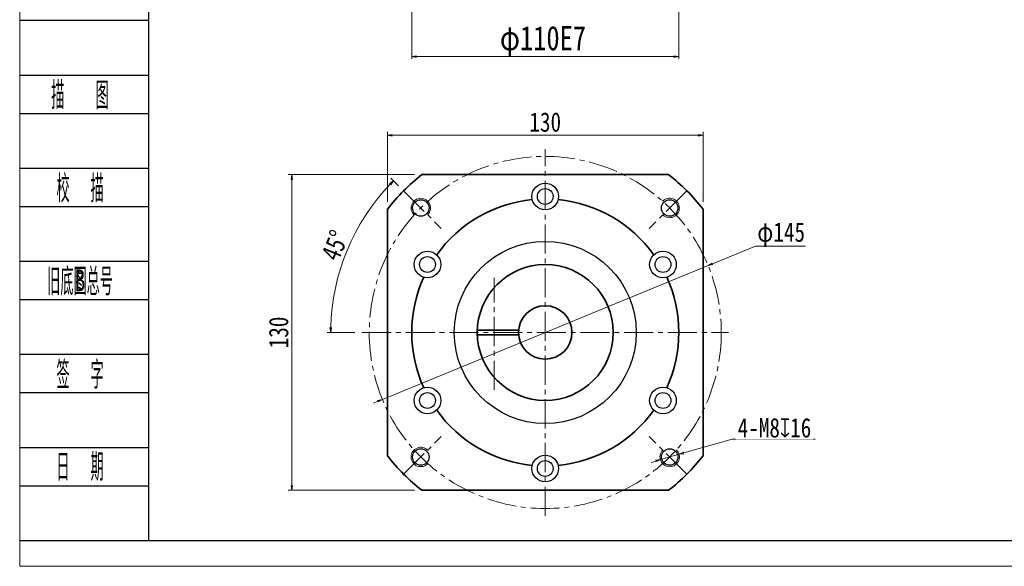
# Model space of a CAD drawing. Header units: millimetres. Extents: x -4 to 910, y 0 to 630.
# Tile 1 of 9: x 0 to 406, y 0 to 225. Entities that reach past the tile are written whole.
import ezdxf
from ezdxf.enums import TextEntityAlignment as Align

# ---------------------------------------------------------------- set-up
doc = ezdxf.new("R2010")
doc.units = ezdxf.units.MM
doc.linetypes.add('点画线', pattern=[18, 12, -2, 2, -2])
doc.layers.add('2细线层', color=4, linetype='Continuous')
doc.layers.add('6文字层', color=3, linetype='Continuous')
for name, color, linetype, lineweight in [('EB0', 7, 'Continuous', 35), ('中心线层', 1, '点画线', 18), ('图框_外框线', 7, 'Continuous', 18), ('尺寸线层', 3, 'Continuous', 18), ('粗实线层', 7, 'Continuous', 35), ('细实线层', 7, 'Continuous', 18)]:
    doc.layers.add(name, color=color, linetype=linetype, lineweight=lineweight)
doc.styles.add('PC_TEXTSTYLE', font='ISOCP.SHX', dxfattribs={"width": 0.707, "bigfont": 'GBCBIG.SHX'})
doc.styles.get("Standard").update_dxf_attribs({"font": 'SimSun.ttf'})
doc.styles.add('宋体', font='SimSun.ttf', dxfattribs={"width": 0.8})
doc.dimstyles.new('A水平标注$0', dxfattribs={"dimtxt": 3.5, "dimasz": 2, "dimexe": 1.5, "dimexo": 3, "dimgap": 1.1, "dimtad": 1, "dimtoh": 1, "dimdec": 4, "dimdsep": 46, "dimtxsty": '宋体', "dimblk": 'OPEN', "dimcen": 3, "dimclrd": 3, "dimclre": 3, "dimclrt": 6, "dimadec": 0, "dimazin": 0, "dimtm": 1e-09, "dimtfac": 1, "dimtdec": 4, "dimtix": 1, "dimtmove": 0, "dimatfit": 3, "dimldrblk": 'OPEN', "dimfxl": 0, "dimlwd": 13, "dimlwe": 13, "dimarcsym": 0})
doc.dimstyles.new('D直径标注φ25', dxfattribs={"dimtxt": 3.5, "dimasz": 2, "dimexe": 1, "dimexo": 3, "dimtad": 1, "dimtoh": 1, "dimdec": 1, "dimdsep": 46, "dimtxsty": '宋体', "dimblk": 'OPEN', "dimcen": 3, "dimclrd": 3, "dimclre": 3, "dimclrt": 130, "dimadec": 0, "dimazin": 0, "dimtm": 1e-09, "dimtfac": 1, "dimtdec": 1, "dimtmove": 0, "dimatfit": 0, "dimldrblk": 'OPEN', "dimfxl": 0, "dimlwd": 13, "dimlwe": 13, "dimarcsym": 0})
doc.dimstyles.new('螺孔(M8-7H)', dxfattribs={"dimtxt": 3.5, "dimasz": 2, "dimexe": 1.25, "dimexo": 3, "dimtad": 1, "dimtoh": 1, "dimdec": 4, "dimdsep": 46, "dimtxsty": '宋体', "dimblk": 'OPEN', "dimcen": 3, "dimclrd": 3, "dimclre": 3, "dimclrt": 2, "dimadec": 0, "dimazin": 0, "dimtm": 1e-09, "dimtfac": 1, "dimtdec": 4, "dimtmove": 0, "dimatfit": 3, "dimldrblk": 'OPEN', "dimfxl": 0, "dimlwd": 9, "dimlwe": 9, "dimarcsym": 0})

# ---------------------------------------------------------------- blocks, each defined once
blk = doc.blocks.new('_Open')
at = {"color": 0, "linetype": 'ByBlock', "lineweight": -2}
for p, q in [((-1, 0.17), (0, 0)), ((-1, -0.17), (0, 0)), ((0, 0), (-1, 0))]:
    blk.add_line(p, q, dxfattribs=at)
blk = doc.blocks.new('*D11')
at = {"layer": 'Defpoints', "color": 0, "transparency": 16777216}
for p in [(165.7, 161.29), (112.11, 31.29), (165.7, 31.29)]:
    blk.add_point(p, dxfattribs=at)
at = {"layer": '尺寸线层', "color": 3, "lineweight": 13, "transparency": 16777216}
for p, q in [((162.7, 161.29), (110.61, 161.29)), ((112.11, 159.29), (112.11, 33.29)), ((162.7, 31.29), (110.61, 31.29))]:
    blk.add_line(p, q, dxfattribs=at)
at = {"layer": '尺寸线层', "color": 3, "lineweight": 13, "transparency": 16777216, "xscale": 2, "yscale": 2, "zscale": 2}
for p, rotation in [((112.11, 161.29), 89.99999999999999), ((112.11, 31.29), 270)]:
    blk.add_blockref('_Open', p, dxfattribs=dict(at, rotation=rotation))
at = {"layer": '尺寸线层', "color": 6, "transparency": 16777216, "insert": (106.7, 96.29), "char_height": 8, "attachment_point": 5, "rotation": 90, "style": '宋体', "bg_fill": 3, "box_fill_scale": 1.1, "bg_fill_color": 257, "bg_fill_transparency": 0}
blk.add_mtext('130', dxfattribs=at)
blk = doc.blocks.new('*D12')
at = {"layer": 'Defpoints', "color": 0, "transparency": 16777216}
for p in [(158.17, 154.62), (173.64, 139.15), (141.01, 96.29), (292.01, 96.29)]:
    blk.add_point(p, dxfattribs=at)
at = {"layer": '尺寸线层', "color": 3, "lineweight": 13, "transparency": 16777216}
for p, q in [((156.05, 156.74), (152.96, 159.83)), ((138.01, 96.29), (126.64, 96.29))]:
    blk.add_line(p, q, dxfattribs=at)
blk.add_arc((216.51, 96.29), 88.37, 136.2968, 178.7032, dxfattribs=at)
at = {"layer": '尺寸线层', "color": 3, "lineweight": 13, "transparency": 16777216, "xscale": 2, "yscale": 2, "zscale": 2}
for p, rotation in [((154.02, 158.77), 45.64838103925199), ((128.14, 96.29), 269.3516189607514)]:
    blk.add_blockref('_Open', p, dxfattribs=dict(at, rotation=rotation))
at = {"layer": '尺寸线层', "color": 6, "transparency": 16777216, "insert": (129.91, 132.16), "char_height": 8, "attachment_point": 5, "rotation": 67.5, "style": '宋体', "bg_fill": 3, "box_fill_scale": 1.1, "bg_fill_color": 257, "bg_fill_transparency": 0}
blk.add_mtext('45%%d', dxfattribs=at)
at = {"layer": 'Defpoints', "color": 0, "transparency": 16777216}
blk.add_point((134.86, 130.1), dxfattribs=at)
blk = doc.blocks.new('*D13')
at = {"layer": 'Defpoints', "color": 0, "transparency": 16777216}
for p in [(283.57, 123.82), (149.44, 68.75)]:
    blk.add_point(p, dxfattribs=at)
at = {"layer": '尺寸线层', "color": 3, "lineweight": 13, "transparency": 16777216}
for p, q in [((303.14, 131.86), (285.42, 124.58)), ((323.74, 131.86), (303.14, 131.86)), ((149.44, 68.75), (283.57, 123.82)), ((147.59, 67.99), (145.74, 67.23))]:
    blk.add_line(p, q, dxfattribs=at)
at = {"layer": '尺寸线层', "color": 3, "lineweight": 13, "transparency": 16777216, "xscale": 2, "yscale": 2, "zscale": 2}
for p, rotation in [((283.57, 123.82), 202.322465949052), ((149.44, 68.75), 22.32246594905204)]:
    blk.add_blockref('_Open', p, dxfattribs=dict(at, rotation=rotation))
at = {"layer": '尺寸线层', "color": 130, "transparency": 16777216, "insert": (313.69, 136.54), "char_height": 8, "attachment_point": 5, "style": '宋体', "bg_fill": 3, "box_fill_scale": 1.1, "bg_fill_color": 257, "bg_fill_transparency": 0}
blk.add_mtext('φ145', dxfattribs=at)
blk = doc.blocks.new('*D34')
at = {"layer": 'Defpoints', "color": 0, "transparency": 16777216}
for p in [(281.51, 177.48), (151.51, 147.09), (281.51, 147.09)]:
    blk.add_point(p, dxfattribs=at)
at = {"layer": '尺寸线层', "color": 3, "lineweight": 13, "transparency": 16777216}
for p, q in [((151.51, 150.09), (151.51, 178.98)), ((281.51, 150.09), (281.51, 178.98)), ((153.51, 177.48), (279.51, 177.48))]:
    blk.add_line(p, q, dxfattribs=at)
at = {"layer": '尺寸线层', "color": 3, "lineweight": 13, "transparency": 16777216, "xscale": 2, "yscale": 2, "zscale": 2, "rotation": 180}
blk.add_blockref('_Open', (151.51, 177.48), dxfattribs=at)
at = {"layer": '尺寸线层', "color": 3, "lineweight": 13, "transparency": 16777216, "xscale": 2, "yscale": 2, "zscale": 2}
blk.add_blockref('_Open', (281.51, 177.48), dxfattribs=at)
at = {"layer": '尺寸线层', "color": 6, "transparency": 16777216, "insert": (216.51, 182.89), "char_height": 8, "attachment_point": 5, "style": '宋体', "bg_fill": 3, "box_fill_scale": 1.1, "bg_fill_color": 257, "bg_fill_transparency": 0}
blk.add_mtext('130', dxfattribs=at)
blk = doc.blocks.new('*D37')
at = {"color": 3, "lineweight": 9, "transparency": 16777216}
for p, q in [((293.5, 52.41), (273.54, 46.68)), ((327.76, 52.41), (293.5, 52.41)), ((263.93, 43.92), (271.62, 46.12)), ((262, 43.36), (260.08, 42.81))]:
    blk.add_line(p, q, dxfattribs=at)
at = {"layer": 'Defpoints', "color": 0, "transparency": 16777216}
for p in [(271.62, 46.12), (263.93, 43.92)]:
    blk.add_point(p, dxfattribs=at)
at = {"color": 3, "lineweight": 9, "transparency": 16777216, "xscale": 2, "yscale": 2, "zscale": 2}
for p, rotation in [((271.62, 46.12), 196.0175113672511), ((263.93, 43.92), 16.01751136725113)]:
    blk.add_blockref('_Open', p, dxfattribs=dict(at, rotation=rotation))
at = {"color": 2, "transparency": 16777216, "insert": (310.94, 56.99), "char_height": 8, "attachment_point": 5, "style": '宋体', "bg_fill": 3, "box_fill_scale": 1.1, "bg_fill_color": 257, "bg_fill_transparency": 0}
blk.add_mtext('4-M8{\\famgdt|b0|i0|c0|p0;x}{16}', dxfattribs=at)
blk = doc.blocks.new('*D38')
at = {"color": 3, "lineweight": 13, "transparency": 16777216}
for p, q in [((161.51, 256.62), (161.51, 208.91)), ((271.51, 256.62), (271.51, 208.91)), ((163.51, 209.91), (269.51, 209.91))]:
    blk.add_line(p, q, dxfattribs=at)
at = {"layer": 'Defpoints', "color": 0, "transparency": 16777216}
for p in [(161.51, 259.62), (271.51, 259.62), (271.51, 209.91)]:
    blk.add_point(p, dxfattribs=at)
at = {"color": 3, "lineweight": 13, "transparency": 16777216, "xscale": 2, "yscale": 2, "zscale": 2, "rotation": 180}
blk.add_blockref('_Open', (161.51, 209.91), dxfattribs=at)
at = {"color": 3, "lineweight": 13, "transparency": 16777216, "xscale": 2, "yscale": 2, "zscale": 2}
blk.add_blockref('_Open', (271.51, 209.91), dxfattribs=at)
at = {"color": 130, "transparency": 16777216, "insert": (215.57, 216.14), "char_height": 10, "attachment_point": 5, "style": '宋体', "bg_fill": 3, "box_fill_scale": 1.1, "bg_fill_color": 256, "bg_fill_true_color": 13158600, "bg_fill_transparency": 0}
blk.add_mtext('φ110E7', dxfattribs=at)

msp = doc.modelspace()

# ---------------------------------------------------------------- linework, layer by layer
for centre, radius in [((216.50588, 152.28569), 5.5), ((216.50588, 152.28569), 3.25), ((165.24063, 147.55093), 3.4), ((267.77112, 147.55093), 3.4), ((216.50588, 96.28569), 37.5), ((168.00845, 124.28569), 5.5), ((168.00845, 124.28569), 3.25), ((265.0033, 124.28569), 5.5), ((265.0033, 124.28569), 3.25), ((168.00845, 68.28569), 5.5), ((265.0033, 68.28569), 5.5), ((168.00845, 68.28569), 3.25), ((265.0033, 68.28569), 3.25), ((165.24063, 45.02044), 3.4), ((216.50588, 40.28569), 5.5), ((267.77112, 45.02044), 3.4), ((216.50588, 40.28569), 3.25)]:
    msp.add_circle(centre, radius)
at = {"layer": '2细线层'}
for p, q in [((0.25043, 224.86478), (53.0509, 224.86478)), ((0.25043, 202.31167), (53.0509, 202.31167)), ((0.25043, 186.52448), (53.0509, 186.52448)), ((0.25043, 163.97137), (53.0509, 163.97137)), ((0.25043, 148.18419), (53.0509, 148.18419)), ((0.25043, 125.63107), (53.0509, 125.63107)), ((0.25043, 109.84389), (53.0509, 109.84389)), ((0.25043, 87.29077), (53.0509, 87.29077)), ((0.25043, 71.50359), (53.0509, 71.50359)), ((0.25043, 48.95048), (53.0509, 48.95048)), ((0.25043, 33.1633), (53.0509, 33.1633)), ((0.25043, 10.61018), (53.0509, 10.61018))]:
    msp.add_line(p, q, dxfattribs=at)
at = {"layer": 'EB0'}
for points in [[(165.69987, 161.28569), (267.31188, 161.28569)], [(151.50588, 45.47968), (151.50588, 147.09169)], [(281.50588, 147.09169), (281.50588, 45.47968)], [(267.31188, 31.28569), (165.69987, 31.28569)]]:
    msp.add_lwpolyline(points, dxfattribs=at)
for radius, start, end in [(82.5, 128.0122795, 141.9877205), (82.5, 38.0122795, 51.9877205), (55, 95.5857592, 144.4142408), (55, 35.5857592, 84.4142408), (55, 155.5857592, 204.4142408), (55, 335.5857592, 24.4142408), (55, 215.5857592, 264.4142408), (55, 275.5857592, 324.4142408), (82.5, 218.0122795, 231.9877205), (82.5, 308.0122795, 321.9877205)]:
    msp.add_arc((216.50588, 96.28569), radius, start, end, dxfattribs=at)
at = {"layer": '中心线层'}
for p, q in [((216.50588, 20.78569), (216.50588, 171.78569)), ((158.16957, 154.622), (173.64491, 139.14665)), ((274.84218, 154.622), (259.36684, 139.14665)), ((141.00588, 96.28569), (292.00588, 96.28569)), ((158.16957, 37.94938), (173.64491, 53.42473)), ((274.84218, 37.94938), (259.36684, 53.42473))]:
    msp.add_line(p, q, dxfattribs=at)
msp.add_circle((216.50588, 96.28569), 72.5, dxfattribs=at)
at = {"layer": '图框_外框线', "color": 3}
msp.add_lwpolyline([(0, 0), (891.25509, 0), (891.25509, 630.24467), (0, 630.24467)], close=True, dxfattribs=at)
at = {"layer": '图框_外框线', "color": 3, "lineweight": 25}
msp.add_lwpolyline([(53.0509, 10.61018), (880.64491, 10.61018), (880.64491, 619.63449), (53.0509, 619.63449)], close=True, dxfattribs=at)
at = {"layer": '细实线层'}
for centre, start, end in [((165.24063, 147.55093), 315, 226.5807738), ((267.77112, 147.55093), 225, 136.5807738), ((165.24063, 45.02044), 45, 316.5807738), ((267.77112, 45.02044), 135, 46.5807738)]:
    msp.add_arc(centre, 4, start, end, dxfattribs=at)

# ---------------------------------------------------------------- texts
at = {"layer": '6文字层', "color": 3, "style": 'PC_TEXTSTYLE'}
for s, width, p in [('描   图', 0.6667, (24.8595, 194.41807)), ('校  描', 0.667, (24.8595, 156.07778)), ('旧底图总号', 0.667, (24.8595, 117.73748)), ('签  字', 0.667, (24.8595, 79.39718)), ('日  期', 0.667, (24.87357, 41.28198))]:
    msp.add_text(s, height=11.276558, dxfattribs=dict(at, width=width)).set_placement(p, align=Align.MIDDLE)
at = {"layer": '6文字层', "width": 0.707}
msp.add_text('B', height=9.02125, dxfattribs=at).set_placement((24.8595, 117.73748), align=Align.MIDDLE)

# ---------------------------------------------------------------- next in the draw order: dimensions: what is measured, and where the dimension line sits
dim = msp.add_linear_dim(base=(271.51045, 209.91325), p1=(161.51045, 259.61812), p2=(271.51045, 259.61812), text='φ<>E7', dimstyle='D直径标注φ25', override={"dimtxt": 10, "dimgap": 1, "dimtad": 1, "dimdec": 1, "dimlfac": 1, "dimpost": '<>', "dimse1": 0, "dimse2": 0, "dimsd1": 0, "dimsd2": 0, "dimtofl": 1, "dimtvp": 0.1})
dim.commit()
dim.dimension.update_dxf_attribs({"geometry": '*D38', "text_midpoint": (215.56614, 209.91325), "dimtype": 160})
dim = msp.add_diameter_dim_2p(p1=(263.92641, 43.91672), p2=(271.61583, 46.12417), text='4-M<>{\\famgdt|b0|i0|c0|p0;x}{16}', dimstyle='螺孔(M8-7H)', override={"dimtxt": 8, "dimgap": 0.5, "dimtad": 1, "dimtih": 0, "dimtoh": 1, "dimdec": 4, "dimlfac": 1, "dimpost": '<>', "dimcen": 0, "dimse1": 0, "dimse2": 0, "dimsd1": 0, "dimsd2": 0, "dimtix": 0, "dimtofl": 1, "dimatfit": 3, "dimtvp": 0.1})
dim.commit()
dim.dimension.update_dxf_attribs({"geometry": '*D37', "text_midpoint": (310.94241, 52.40705), "dimtype": 163})
at = {"layer": '尺寸线层'}
dim = msp.add_linear_dim(base=(112.10685, 31.28569), p1=(165.69987, 161.28569), p2=(165.69987, 31.28569), angle=270, dimstyle='A水平标注$0', override={"dimtxt": 8, "dimgap": 1.5, "dimblk": 'Open', "dimtfill": 1, "dimtfillclr": 256}, dxfattribs=at)
dim.commit()
dim.dimension.update_dxf_attribs({"geometry": '*D11', "text_midpoint": (106.69624, 96.28569)})

# ---------------------------------------------------------------- next in the draw order: dimensions: what is measured, and where the dimension line sits
dim = msp.add_angular_dim_2l(base=(134.86325, 130.10317), line1=((141.00588, 96.28569), (292.00588, 96.28569)), line2=((158.16957, 154.622), (173.64491, 139.14665)), dimstyle='A水平标注$0', override={"dimtxt": 8, "dimgap": 1.5, "dimblk": 'Open', "dimtfill": 1, "dimtfillclr": 256}, dxfattribs=at)
dim.commit()
dim.dimension.update_dxf_attribs({"geometry": '*D12', "text_midpoint": (129.90579, 132.15662)})

# ---------------------------------------------------------------- next in the draw order: dimensions: what is measured, and where the dimension line sits
dim = msp.add_linear_dim(base=(281.50588, 177.47734), p1=(151.50588, 147.09169), p2=(281.50588, 147.09169), dimstyle='A水平标注$0', override={"dimtxt": 8, "dimgap": 1.5, "dimblk": 'Open', "dimtfill": 1, "dimtfillclr": 256}, dxfattribs=at)
dim.commit()
dim.dimension.update_dxf_attribs({"geometry": '*D34', "text_midpoint": (216.50588, 182.88795)})
dim = msp.add_diameter_dim_2p(p1=(149.43896, 68.74882), p2=(283.57279, 123.82256), dimstyle='D直径标注φ25', override={"dimtxt": 8, "dimgap": 0.5, "dimpost": 'φ<>'}, dxfattribs=at)
dim.commit()
dim.dimension.update_dxf_attribs({"geometry": '*D13', "text_midpoint": (313.68983, 131.85781), "dimtype": 163})

# ---------------------------------------------------------------- next in the draw order: linework, layer by layer
at = {"layer": '中心线层'}
msp.add_line((195.52376, 72.67984), (195.52376, 118.72637), dxfattribs=at)
at = {"layer": '粗实线层'}
for p, q in [((188.50588, 97.28569), (205.55142, 97.28569)), ((188.50588, 95.28569), (205.55142, 95.28569))]:
    msp.add_line(p, q, dxfattribs=at)
for radius in [28, 11]:
    msp.add_circle((216.50588, 96.28569), radius, dxfattribs=at)

doc.saveas('drawing.dxf')
